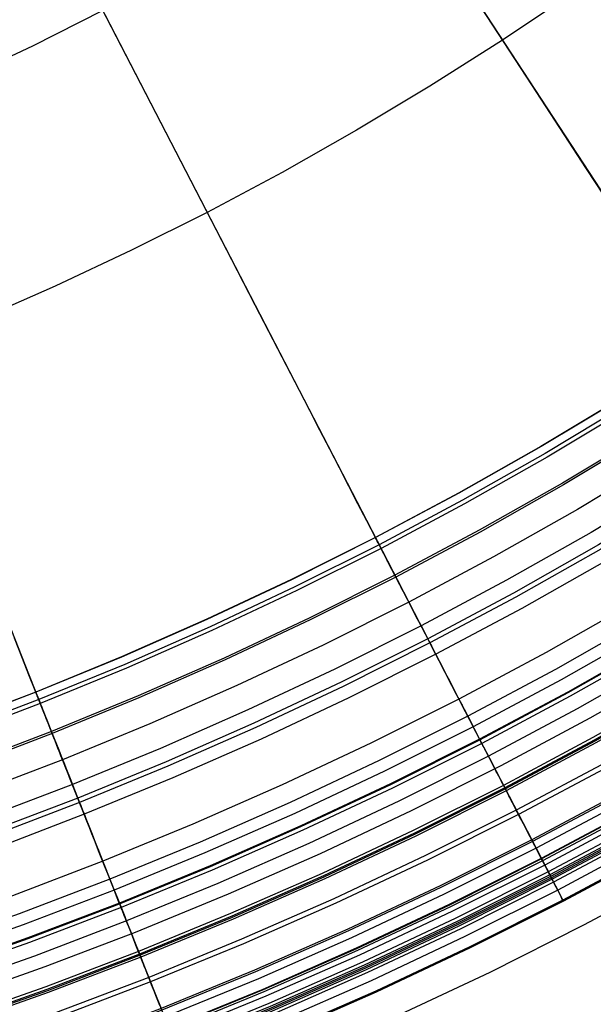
# Model space of a CAD drawing. Header units: millimetres. Extents: x -14 to 488, y -50 to 50.
# Tile 138 of 256: x 309.1 to 313.89, y -31.51 to -23.29. Entities that reach past the tile are written whole.
import ezdxf

# ---------------------------------------------------------------- set-up
doc = ezdxf.new("R2010")
doc.units = ezdxf.units.MM
doc.header["$MEASUREMENT"] = 0
doc.layers.add('Default', color=7, linetype='Continuous')

msp = doc.modelspace()

# ---------------------------------------------------------------- linework, layer by layer
at = {"layer": 'Default'}
for points in [[(320.5454, -22.754), (319.9488, -23.3353), (319.3376, -23.9008), (318.7123, -24.45), (318.0738, -24.9822), (317.4225, -25.4972), (316.7593, -25.9943), (316.0849, -26.4732), (315.4001, -26.9337), (314.7055, -27.3752), (314.0019, -27.7976), (313.2902, -28.2006), (312.571, -28.5841), (311.8453, -28.9478), (311.1138, -29.2917), (310.3772, -29.6156), (309.6363, -29.9196), (308.892, -30.2037), (308.145, -30.4679), (307.3959, -30.7122), (306.6457, -30.9368), (305.895, -31.1419), (305.1445, -31.3276), (304.3948, -31.4941)], [(319.437, -22.7963), (318.8399, -23.3488), (318.2291, -23.8853), (317.6053, -24.4052), (316.9691, -24.9083), (316.3212, -25.3939), (315.6624, -25.8618), (314.9933, -26.3116), (314.3148, -26.7429), (313.6275, -27.1556), (312.9322, -27.5493), (312.2297, -27.9239), (311.5207, -28.2792), (310.806, -28.6151), (310.0865, -28.9316), (309.3627, -29.2286), (308.6356, -29.5061), (307.9058, -29.7641), (307.1741, -30.0028), (306.4412, -30.2223), (305.7078, -30.4226), (304.9746, -30.604), (304.2423, -30.7667)], [(319.4491, -22.8091), (318.8517, -23.3619), (318.2406, -23.8986), (317.6164, -24.4189), (316.9798, -24.9222), (316.3316, -25.4081), (315.6724, -25.8763), (315.003, -26.3263), (314.324, -26.7579), (313.6363, -27.1707), (312.9407, -27.5647), (312.2378, -27.9395), (311.5284, -28.295), (310.8133, -28.6311), (310.0933, -28.9478), (309.3692, -29.2449), (308.6417, -29.5226), (307.9115, -29.7808), (307.1794, -30.0196), (306.4461, -30.2392), (305.7123, -30.4396), (304.9787, -30.6212), (304.2459, -30.7839)], [(319.6114, -22.98), (319.0095, -23.5369), (318.3937, -24.0777), (317.7649, -24.6018), (317.1236, -25.1089), (316.4705, -25.5985), (315.8064, -26.0701), (315.1319, -26.5235), (314.4479, -26.9583), (313.755, -27.3743), (313.0541, -27.7712), (312.346, -28.1488), (311.6313, -28.507), (310.9109, -28.8456), (310.1855, -29.1646), (309.4559, -29.464), (308.723, -29.7438), (307.9873, -30.0039), (307.2497, -30.2445), (306.5109, -30.4657), (305.7716, -30.6677), (305.0325, -30.8505), (304.2943, -31.0145)], [(318.6024, -23.0853), (317.9985, -23.6158), (317.3817, -24.1299), (316.7527, -24.6272), (316.1122, -25.1074), (315.4608, -25.57), (314.7993, -26.0147), (314.1284, -26.4412), (313.4488, -26.8492), (312.7614, -27.2384), (312.0668, -27.6088), (311.3658, -27.9601), (310.6592, -28.2922), (309.9477, -28.6052), (309.2322, -28.8988), (308.5133, -29.1732), (307.7917, -29.4283), (307.0682, -29.6643), (306.3436, -29.8813), (305.6185, -30.0794), (304.8936, -30.2587), (304.1695, -30.4196)], [(318.6036, -23.0867), (317.9997, -23.6171), (317.3829, -24.1313), (316.7538, -24.6286), (316.1132, -25.1088), (315.4618, -25.5715), (314.8002, -26.0162), (314.1293, -26.4427), (313.4497, -26.8507), (312.7622, -27.24), (312.0676, -27.6104), (311.3666, -27.9617), (310.6599, -28.2939), (309.9484, -28.6068), (309.2328, -28.9005), (308.5139, -29.1748), (307.7923, -29.43), (307.0688, -29.666), (306.3441, -29.883), (305.619, -30.0811), (304.894, -30.2605), (304.1699, -30.4213)], [(313.7242, -23.0569), (313.1277, -23.4579), (312.5227, -23.8424), (311.9099, -24.2103), (311.2901, -24.5613), (310.6637, -24.8953), (310.0317, -25.2121), (309.3945, -25.5116), (308.753, -25.7937), (308.1077, -26.0585), (307.4595, -26.3059), (306.8088, -26.536), (306.1565, -26.7488), (305.5031, -26.9444), (304.8492, -27.1231), (304.1956, -27.2848)], [(313.7242, -23.0569), (313.1277, -23.4579), (312.5227, -23.8424), (311.9099, -24.2103), (311.2901, -24.5613), (310.6637, -24.8953), (310.0317, -25.2121), (309.3945, -25.5116), (308.753, -25.7937), (308.1077, -26.0585), (307.4595, -26.3059), (306.8088, -26.536), (306.1565, -26.7488), (305.5031, -26.9444), (304.8492, -27.1231), (304.1956, -27.2848)], [(320.8432, -23.0518), (320.2388, -23.6407), (319.6196, -24.2136), (318.9861, -24.77), (318.3392, -25.3092), (317.6795, -25.8309), (317.0076, -26.3345), (316.3244, -26.8197), (315.6305, -27.2862), (314.9268, -27.7335), (314.2141, -28.1614), (313.493, -28.5697), (312.7645, -28.9582), (312.0292, -29.3266), (311.2881, -29.675), (310.5419, -30.0032), (309.7913, -30.3112), (309.0373, -30.599), (308.2805, -30.8666), (307.5216, -31.1142), (306.7616, -31.3417), (306.001, -31.5495), (305.2407, -31.7376), (304.4813, -31.9063)], [(318.6483, -23.1363), (318.0431, -23.6678), (317.4249, -24.1831), (316.7945, -24.6815), (316.1526, -25.1628), (315.4997, -25.6264), (314.8368, -26.0721), (314.1644, -26.4995), (313.4833, -26.9084), (312.7944, -27.2985), (312.0983, -27.6697), (311.3957, -28.0218), (310.6876, -28.3547), (309.9746, -28.6682), (309.2574, -28.9625), (308.5369, -29.2375), (307.8138, -29.4932), (307.0887, -29.7297), (306.3625, -29.9472), (305.6358, -30.1457), (304.9093, -30.3255), (304.1836, -30.4867)], [(318.6715, -23.162), (318.0656, -23.6941), (317.4467, -24.2099), (316.8156, -24.7089), (316.173, -25.1907), (315.5194, -25.6549), (314.8557, -26.101), (314.1826, -26.5289), (313.5008, -26.9383), (312.811, -27.3288), (312.1141, -27.7004), (311.4108, -28.0529), (310.7019, -28.3861), (309.9881, -28.7001), (309.2701, -28.9947), (308.5488, -29.27), (307.8249, -29.526), (307.099, -29.7628), (306.372, -29.9804), (305.6445, -30.1792), (304.9172, -30.3591), (304.1907, -30.5205)], [(319.7646, -23.1413), (319.1584, -23.7021), (318.5384, -24.2467), (317.9051, -24.7746), (317.2593, -25.2852), (316.6017, -25.7782), (315.9329, -26.2532), (315.2537, -26.7097), (314.5648, -27.1476), (313.8671, -27.5665), (313.1613, -27.9662), (312.4482, -28.3464), (311.7285, -28.7071), (311.003, -29.0481), (310.2725, -29.3694), (309.5378, -29.6709), (308.7997, -29.9526), (308.0589, -30.2146), (307.3161, -30.4569), (306.5721, -30.6796), (305.8276, -30.883), (305.0833, -31.0672), (304.34, -31.2323)], [(319.8483, -23.2294), (319.2398, -23.7924), (318.6174, -24.3391), (317.9817, -24.8689), (317.3335, -25.3815), (316.6733, -25.8764), (316.0019, -26.3531), (315.3202, -26.8115), (314.6287, -27.251), (313.9284, -27.6715), (313.2199, -28.0727), (312.504, -28.4544), (311.7815, -28.8165), (311.0533, -29.1588), (310.3201, -29.4813), (309.5826, -29.7839), (308.8416, -30.0667), (308.098, -30.3296), (307.3524, -30.5729), (306.6055, -30.7965), (305.8582, -31.0006), (305.1111, -31.1855), (304.3649, -31.3513)], [(309.7932, -23.2116), (309.2038, -23.507), (308.6098, -23.7862), (308.0116, -24.0493), (307.41, -24.2962), (306.8056, -24.5268), (306.199, -24.7413), (305.5908, -24.9398), (304.9815, -25.1222), (304.3719, -25.2887)], [(319.8757, -23.2583), (319.2665, -23.822), (318.6433, -24.3693), (318.0069, -24.8999), (317.3578, -25.4131), (316.6968, -25.9086), (316.0246, -26.3859), (315.342, -26.8448), (314.6497, -27.2849), (313.9484, -27.7059), (313.239, -28.1076), (312.5223, -28.4898), (311.799, -28.8523), (311.0698, -29.1951), (310.3357, -29.5179), (309.5973, -29.821), (308.8554, -30.1041), (308.1108, -30.3674), (307.3643, -30.6109), (306.6165, -30.8348), (305.8683, -31.0392), (305.1202, -31.2243), (304.3731, -31.3903)], [(303.8772, -32.6818), (304.6678, -32.5256), (305.4543, -32.3502), (306.2364, -32.1558), (307.0135, -31.9425), (307.7853, -31.7104), (308.5512, -31.4598), (309.3108, -31.1906), (310.0637, -30.9031), (310.8403, -30.5842), (311.6085, -30.2458), (312.368, -29.8881), (313.1182, -29.5114), (313.8587, -29.1158), (314.589, -28.7017), (315.3086, -28.2694), (316.017, -27.8189), (316.7284, -27.3406), (317.4273, -26.844), (318.1131, -26.3295), (318.7855, -25.7976), (319.4439, -25.2485), (320.088, -24.6826), (320.7173, -24.1003)], [(303.8772, -32.6818), (304.6678, -32.5256), (305.4543, -32.3502), (306.2364, -32.1558), (307.0135, -31.9425), (307.7853, -31.7104), (308.5512, -31.4598), (309.3108, -31.1906), (310.0637, -30.9031), (310.8403, -30.5842), (311.6085, -30.2458), (312.368, -29.8881), (313.1182, -29.5114), (313.8587, -29.1158), (314.589, -28.7017), (315.3086, -28.2694), (316.017, -27.8189), (316.7284, -27.3406), (317.4273, -26.844), (318.1131, -26.3295), (318.7855, -25.7976), (319.4439, -25.2485), (320.088, -24.6826), (320.7173, -24.1003)], [(320.7967, -24.2283), (320.162, -24.8154), (319.5129, -25.3856), (318.8499, -25.9382), (318.1737, -26.4728), (317.4852, -26.989), (316.785, -27.4863), (316.0739, -27.9643), (315.3527, -28.4227), (314.6222, -28.8613), (313.8832, -29.2797), (313.1366, -29.6779), (312.3831, -30.0555), (311.6235, -30.4125), (310.8588, -30.7489), (310.0896, -31.0645), (309.3168, -31.3595), (308.5411, -31.6337), (307.7635, -31.8874), (306.9845, -32.1207), (306.2051, -32.3336), (305.4258, -32.5264), (304.6475, -32.6993), (303.8709, -32.8526)], [(320.8128, -24.2453), (320.1778, -24.8328), (319.5281, -25.4034), (318.8647, -25.9564), (318.188, -26.4914), (317.499, -27.008), (316.7983, -27.5056), (316.0867, -27.9839), (315.365, -28.4427), (314.634, -28.8816), (313.8945, -29.3003), (313.1474, -29.6987), (312.3933, -30.0766), (311.6333, -30.4339), (310.8679, -30.7705), (310.0982, -31.0864), (309.3249, -31.3815), (308.5487, -31.656), (307.7705, -31.9098), (306.991, -32.1432), (306.211, -32.3563), (305.4312, -32.5492), (304.6524, -32.7223), (303.8751, -32.8756)], [(320.8203, -24.2532), (320.185, -24.8409), (319.5352, -25.4117), (318.8715, -25.9649), (318.1947, -26.5001), (317.5054, -27.0167), (316.8045, -27.5145), (316.0927, -27.993), (315.3707, -28.4519), (314.6395, -28.891), (313.8998, -29.3098), (313.1524, -29.7084), (312.3981, -30.0864), (311.6378, -30.4438), (310.8722, -30.7805), (310.1022, -31.0965), (309.3286, -31.3917), (308.5522, -31.6663), (307.7737, -31.9202), (306.994, -32.1537), (306.2137, -32.3668), (305.4337, -32.5598), (304.6546, -32.7329), (303.8771, -32.8863)], [(320.8316, -24.265), (320.196, -24.8531), (319.5459, -25.4241), (318.8819, -25.9776), (318.2047, -26.513), (317.5151, -27.03), (316.8138, -27.528), (316.1016, -28.0068), (315.3794, -28.4659), (314.6478, -28.9051), (313.9077, -29.3242), (313.1599, -29.7229), (312.4052, -30.1011), (311.6445, -30.4587), (310.8786, -30.7956), (310.1083, -31.1117), (309.3343, -31.4071), (308.5575, -31.6818), (307.7786, -31.9358), (306.9985, -32.1694), (306.2179, -32.3827), (305.4374, -32.5758), (304.6579, -32.7489), (303.8801, -32.9024)], [(320.9565, -24.3966), (320.3175, -24.9878), (319.6638, -25.5619), (318.9962, -26.1184), (318.3153, -26.6568), (317.622, -27.1765), (316.9169, -27.6772), (316.2009, -28.1586), (315.4747, -28.6202), (314.7391, -29.0618), (313.995, -29.4832), (313.2432, -29.8841), (312.4845, -30.2643), (311.7196, -30.6238), (310.9496, -30.9625), (310.175, -31.2804), (309.3968, -31.5773), (308.6158, -31.8535), (307.8328, -32.109), (307.0484, -32.3438), (306.2635, -32.5582), (305.4789, -32.7524), (304.6952, -32.9265), (303.9131, -33.0808)], [(320.9567, -24.3968), (320.3176, -24.988), (319.664, -25.5621), (318.9963, -26.1186), (318.3155, -26.657), (317.6221, -27.1767), (316.9171, -27.6775), (316.201, -28.1588), (315.4748, -28.6204), (314.7393, -29.062), (313.9952, -29.4834), (313.2433, -29.8843), (312.4846, -30.2645), (311.7198, -30.6241), (310.9497, -30.9628), (310.1751, -31.2806), (309.3969, -31.5776), (308.6159, -31.8538), (307.8328, -32.1092), (307.0485, -32.3441), (306.2636, -32.5585), (305.4789, -32.7526), (304.6952, -32.9267), (303.9131, -33.0811)], [(320.985, -24.4266), (320.3452, -25.0186), (319.6907, -25.5934), (319.0223, -26.1506), (318.3406, -26.6896), (317.6464, -27.21), (316.9405, -27.7113), (316.2236, -28.1933), (315.4965, -28.6555), (314.76, -29.0976), (314.015, -29.5195), (313.2622, -29.9209), (312.5026, -30.3016), (311.7368, -30.6616), (310.9658, -31.0007), (310.1903, -31.3189), (309.4111, -31.6162), (308.6292, -31.8928), (307.8451, -32.1485), (307.0598, -32.3837), (306.274, -32.5983), (305.4884, -32.7927), (304.7037, -32.967), (303.9206, -33.1216)], [(321.1493, -24.5996), (320.5049, -25.1958), (319.8458, -25.7747), (319.1727, -26.3358), (318.4861, -26.8786), (317.787, -27.4027), (317.0761, -27.9076), (316.3541, -28.3929), (315.6219, -28.8584), (314.8802, -29.3037), (314.1299, -29.7285), (313.3718, -30.1328), (312.6068, -30.5162), (311.8356, -30.8787), (311.0591, -31.2202), (310.2781, -31.5407), (309.4934, -31.8401), (308.7059, -32.1186), (307.9163, -32.3762), (307.1254, -32.613), (306.334, -32.8292), (305.5429, -33.0249), (304.7526, -33.2005), (303.964, -33.3561)], [(321.1602, -24.6111), (320.5155, -25.2075), (319.8561, -25.7867), (319.1826, -26.348), (318.4958, -26.8911), (317.7963, -27.4154), (317.0851, -27.9206), (316.3627, -28.4061), (315.6302, -28.8718), (314.8881, -29.3173), (314.1375, -29.7424), (313.3791, -30.1468), (312.6136, -30.5304), (311.8421, -30.8931), (311.0652, -31.2347), (310.2839, -31.5554), (309.4989, -31.855), (308.711, -32.1336), (307.921, -32.3913), (307.1298, -32.6282), (306.338, -32.8445), (305.5465, -33.0403), (304.7559, -33.216), (303.9669, -33.3716)], [(321.2038, -24.657), (320.5579, -25.2545), (319.8973, -25.8348), (319.2225, -26.3972), (318.5344, -26.9413), (317.8337, -27.4666), (317.1211, -27.9727), (316.3974, -28.4591), (315.6634, -28.9257), (314.92, -29.372), (314.168, -29.7979), (313.4081, -30.203), (312.6413, -30.5873), (311.8683, -30.9507), (311.09, -31.293), (310.3072, -31.6142), (309.5207, -31.9144), (308.7314, -32.1935), (307.9399, -32.4517), (307.1472, -32.689), (306.354, -32.9057), (305.5609, -33.1019), (304.7689, -33.2779), (303.9784, -33.4339)], [(321.2696, -24.7263), (320.6219, -25.3256), (319.9594, -25.9074), (319.2828, -26.4714), (318.5927, -27.0171), (317.89, -27.5438), (317.1754, -28.0513), (316.4497, -28.5392), (315.7137, -29.007), (314.9682, -29.4546), (314.2141, -29.8817), (313.4521, -30.288), (312.6831, -30.6734), (311.9079, -31.0377), (311.1274, -31.381), (310.3424, -31.7031), (309.5537, -32.0041), (308.7621, -32.2841), (307.9685, -32.543), (307.1735, -32.781), (306.378, -32.9983), (305.5828, -33.1951), (304.7885, -33.3715), (303.9958, -33.5279)], [(321.2723, -24.7291), (320.6245, -25.3284), (319.962, -25.9104), (319.2852, -26.4745), (318.5951, -27.0201), (317.8923, -27.547), (317.1776, -28.0545), (316.4518, -28.5424), (315.7157, -29.0103), (314.9702, -29.458), (314.2159, -29.8851), (313.4538, -30.2914), (312.6848, -30.6769), (311.9095, -31.0413), (311.1289, -31.3846), (310.3438, -31.7068), (309.555, -32.0078), (308.7634, -32.2877), (307.9696, -32.5467), (307.1746, -32.7847), (306.379, -33.002), (305.5837, -33.1988), (304.7893, -33.3753), (303.9965, -33.5317)], [(321.2846, -24.7421), (320.6365, -25.3418), (319.9736, -25.924), (319.2965, -26.4884), (318.606, -27.0343), (317.9029, -27.5614), (317.1878, -28.0693), (316.4616, -28.5574), (315.7252, -29.0256), (314.9792, -29.4734), (314.2245, -29.9008), (313.4621, -30.3073), (312.6926, -30.693), (311.9169, -31.0576), (311.1359, -31.4011), (310.3504, -31.7234), (309.5612, -32.0246), (308.7691, -32.3047), (307.975, -32.5638), (307.1795, -32.8019), (306.3835, -33.0194), (305.5878, -33.2163), (304.793, -33.3928), (303.9998, -33.5494)], [(321.3124, -24.7714), (320.6636, -25.3717), (319.9999, -25.9547), (319.322, -26.5197), (318.6307, -27.0663), (317.9267, -27.5941), (317.2108, -28.1025), (316.4837, -28.5912), (315.7464, -29.0599), (314.9995, -29.5083), (314.244, -29.9362), (313.4806, -30.3432), (312.7102, -30.7293), (311.9336, -31.0943), (311.1517, -31.4382), (310.3653, -31.761), (309.5752, -32.0625), (308.7821, -32.3429), (307.987, -32.6023), (307.1906, -32.8408), (306.3937, -33.0585), (305.597, -33.2556), (304.8012, -33.4324), (304.0072, -33.5891)], [(320.7067, -25.4196), (320.0418, -26.0037), (319.3626, -26.5698), (318.67, -27.1174), (317.9647, -27.6461), (317.2474, -28.1555), (316.519, -28.6452), (315.7803, -29.1148), (315.032, -29.564), (314.275, -29.9926), (313.5102, -30.4005), (312.7384, -30.7873), (311.9603, -31.153), (311.1769, -31.4976), (310.389, -31.8209), (309.5974, -32.123), (308.8029, -32.4039), (308.0063, -32.6638), (307.2084, -32.9027), (306.4099, -33.1208), (305.6117, -33.3183), (304.8145, -33.4954), (304.0189, -33.6524)], [(320.7261, -25.4411), (320.0606, -26.0256), (319.3808, -26.5922), (318.6876, -27.1403), (317.9817, -27.6695), (317.2638, -28.1793), (316.5348, -28.6694), (315.7955, -29.1394), (315.0466, -29.589), (314.289, -30.018), (313.5235, -30.4261), (312.751, -30.8133), (311.9723, -31.1793), (311.1882, -31.5242), (310.3997, -31.8478), (309.6074, -32.1501), (308.8122, -32.4313), (308.0149, -32.6914), (307.2163, -32.9305), (306.4172, -33.1488), (305.6183, -33.3465), (304.8204, -33.5237), (304.0241, -33.6809)], [(320.7352, -25.4512), (320.0694, -26.036), (319.3894, -26.6028), (318.696, -27.1511), (317.9898, -27.6805), (317.2716, -28.1905), (316.5423, -28.6808), (315.8026, -29.151), (315.0535, -29.6008), (314.2955, -30.03), (313.5298, -30.4383), (312.757, -30.8256), (311.978, -31.1918), (311.1936, -31.5367), (310.4047, -31.8605), (309.6121, -32.163), (308.8166, -32.4443), (308.019, -32.7045), (307.2201, -32.9437), (306.4207, -33.162), (305.6215, -33.3598), (304.8232, -33.5371), (304.0266, -33.6943)], [(320.744, -25.461), (320.078, -26.046), (319.3977, -26.613), (318.704, -27.1615), (317.9975, -27.6911), (317.2791, -28.2013), (316.5495, -28.6918), (315.8095, -29.1621), (315.0601, -29.6121), (314.3019, -30.0414), (313.5358, -30.4499), (312.7627, -30.8374), (311.9834, -31.2037), (311.1987, -31.5488), (310.4095, -31.8727), (309.6166, -32.1753), (308.8208, -32.4567), (308.0229, -32.717), (307.2237, -32.9563), (306.424, -33.1747), (305.6244, -33.3725), (304.8259, -33.5499), (304.029, -33.7072)], [(320.7533, -25.4713), (320.087, -26.0565), (319.4065, -26.6238), (318.7125, -27.1725), (318.0057, -27.7023), (317.287, -28.2128), (316.5571, -28.7034), (315.8169, -29.174), (315.0671, -29.6241), (314.3086, -30.0536), (313.5422, -30.4623), (312.7688, -30.8499), (311.9891, -31.2164), (311.2042, -31.5616), (310.4146, -31.8856), (309.6214, -32.1883), (308.8253, -32.4699), (308.027, -32.7302), (307.2275, -32.9696), (306.4275, -33.1882), (305.6276, -33.3861), (304.8288, -33.5636), (304.0315, -33.7209)], [(320.7718, -25.4918), (320.1049, -26.0775), (319.4238, -26.6452), (318.7292, -27.1944), (318.0219, -27.7246), (317.3026, -28.2354), (316.5722, -28.7265), (315.8313, -29.1974), (315.0809, -29.6479), (314.3218, -30.0778), (313.5548, -30.4867), (312.7808, -30.8747), (312.0005, -31.2414), (311.2149, -31.5869), (310.4248, -31.9112), (309.6309, -32.2142), (308.8341, -32.4959), (308.0353, -32.7565), (307.2351, -32.9961), (306.4344, -33.2148), (305.6339, -33.4129), (304.8344, -33.5905), (304.0366, -33.7479)], [(320.8211, -25.5465), (320.1528, -26.1334), (319.4703, -26.7023), (318.7742, -27.2527), (318.0653, -27.7841), (317.3445, -28.296), (316.6125, -28.7881), (315.87, -29.2601), (315.118, -29.7115), (314.3573, -30.1423), (313.5887, -30.5522), (312.813, -30.9409), (312.031, -31.3085), (311.2437, -31.6547), (310.4519, -31.9797), (309.6563, -32.2833), (308.8578, -32.5657), (308.0572, -32.8268), (307.2554, -33.0669), (306.4529, -33.2861), (305.6508, -33.4846), (304.8495, -33.6626), (304.05, -33.8204)], [(320.8847, -25.617), (320.2145, -26.2056), (319.5301, -26.7761), (318.8321, -27.328), (318.1213, -27.8608), (317.3985, -28.3741), (316.6644, -28.8676), (315.9199, -29.3408), (315.1659, -29.7936), (314.403, -30.2255), (313.6323, -30.6365), (312.8544, -31.0263), (312.0703, -31.3949), (311.2809, -31.7421), (310.4868, -32.068), (309.6891, -32.3724), (308.8884, -32.6556), (308.0856, -32.9174), (307.2815, -33.1582), (306.4769, -33.378), (305.6724, -33.577), (304.869, -33.7555), (304.0672, -33.9137)], [(320.8908, -25.6238), (320.2205, -26.2126), (319.5359, -26.7832), (318.8377, -27.3352), (318.1267, -27.8682), (317.4037, -28.3817), (316.6694, -28.8753), (315.9248, -29.3486), (315.1705, -29.8015), (314.4075, -30.2336), (313.6365, -30.6447), (312.8584, -31.0346), (312.0741, -31.4033), (311.2845, -31.7506), (310.4902, -32.0765), (309.6922, -32.3811), (308.8913, -32.6643), (308.0883, -32.9262), (307.284, -33.167), (306.4792, -33.3869), (305.6745, -33.586), (304.8709, -33.7645), (304.0689, -33.9228)], [(304.1501, -34.1568), (304.9764, -33.9935), (305.7984, -33.8102), (306.6158, -33.607), (307.428, -33.3841), (308.2346, -33.1415), (309.0351, -32.8796), (309.829, -32.5983), (310.6158, -32.2978), (311.4275, -31.9645), (312.2304, -31.6108), (313.0242, -31.237), (313.8082, -30.8432), (314.5821, -30.4299), (315.3454, -29.9971), (316.0974, -29.5452), (316.8378, -29.0744), (317.5813, -28.5745), (318.3118, -28.0554), (319.0285, -27.5178), (319.7312, -26.9618), (320.4194, -26.388), (321.0925, -25.7965)], [(304.1501, -34.1568), (304.9764, -33.9935), (305.7984, -33.8102), (306.6158, -33.607), (307.428, -33.3841), (308.2346, -33.1415), (309.0351, -32.8796), (309.829, -32.5983), (310.6158, -32.2978), (311.4275, -31.9645), (312.2304, -31.6108), (313.0242, -31.237), (313.8082, -30.8432), (314.5821, -30.4299), (315.3454, -29.9971), (316.0974, -29.5452), (316.8378, -29.0744), (317.5813, -28.5745), (318.3118, -28.0554), (319.0285, -27.5178), (319.7312, -26.9618), (320.4194, -26.388), (321.0925, -25.7965)], [(314.2951, -28.3003), (313.5705, -28.7106), (312.8383, -29.101), (312.0995, -29.4713), (311.3547, -29.8214), (310.6048, -30.1512), (309.8505, -30.4607), (309.0928, -30.7499), (308.3322, -31.0189), (307.5696, -31.2676), (306.8059, -31.4963), (306.0415, -31.7051), (305.2775, -31.8942), (304.5143, -32.0637), (303.7527, -32.214)], [(314.3451, -28.3861), (313.6183, -28.7977), (312.884, -29.1892), (312.1429, -29.5607), (311.3958, -29.9118), (310.6436, -30.2426), (309.8871, -30.5531), (309.127, -30.8432), (308.3642, -31.1129), (307.5993, -31.3624), (306.8332, -31.5918), (306.0666, -31.8012), (305.3002, -31.9909), (304.5347, -32.1609), (303.7708, -32.3117)], [(314.4032, -28.4858), (313.6739, -28.8988), (312.9369, -29.2917), (312.1932, -29.6644), (311.4436, -30.0168), (310.6887, -30.3488), (309.9296, -30.6603), (309.1668, -30.9514), (308.4013, -31.2221), (307.6337, -31.4725), (306.8649, -31.7027), (306.0956, -31.9129), (305.3265, -32.1032), (304.5583, -32.2738), (303.7918, -32.4251)], [(303.7928, -32.4309), (304.5595, -32.2796), (305.3278, -32.1089), (306.0971, -31.9186), (306.8665, -31.7084), (307.6355, -31.4781), (308.4032, -31.2277), (309.1688, -30.9569), (309.9317, -30.6658), (310.691, -30.3542), (311.446, -30.0222), (312.1958, -29.6697), (312.9396, -29.2969), (313.6767, -28.9039), (314.4062, -28.4908)], [(314.4235, -28.5205), (313.6932, -28.934), (312.9554, -29.3274), (312.2108, -29.7006), (311.4602, -30.0534), (310.7045, -30.3858), (309.9444, -30.6977), (309.1807, -30.9892), (308.4142, -31.2602), (307.6457, -31.5109), (306.876, -31.7414), (306.1057, -31.9518), (305.3357, -32.1423), (304.5666, -32.3132), (303.7991, -32.4646)], [(314.4842, -28.6247), (313.7513, -29.0397), (313.0108, -29.4345), (312.2635, -29.8091), (311.5101, -30.1632), (310.7516, -30.4968), (309.9887, -30.8098), (309.2223, -31.1024), (308.453, -31.3744), (307.6817, -31.626), (306.9092, -31.8573), (306.1361, -32.0685), (305.3632, -32.2597), (304.5913, -32.4312), (303.821, -32.5832)]]:
    msp.add_lwpolyline(points, dxfattribs=at)
at = {"layer": 'Default', "extrusion": (0.929789, 0.368092, 0)}
for points in [[(-142.8653, 24.7553), (-142.8657, 24.722), (-142.8668, 24.6885), (-142.8687, 24.6546), (-142.8714, 24.6206), (-142.8749, 24.5863), (-142.8792, 24.5518), (-142.8843, 24.5172), (-142.8903, 24.4824), (-142.8972, 24.4475), (-142.905, 24.4126), (-142.9136, 24.3776), (-142.9232, 24.3426), (-142.9337, 24.3076), (-142.9451, 24.2727), (-142.9574, 24.2379), (-142.9706, 24.2032), (-142.9848, 24.1687), (-142.9999, 24.1343), (-143.0159, 24.1002), (-143.0329, 24.0664), (-143.0507, 24.0329), (-143.0695, 23.9997), (-143.0892, 23.9669), (-143.1098, 23.9345), (-143.1313, 23.9026), (-143.1536, 23.8712), (-143.1768, 23.8402), (-143.2008, 23.8099), (-143.2256, 23.7801), (-143.2512, 23.751), (-143.2775, 23.7225), (-143.3046, 23.6947), (-143.3324, 23.6676), (-143.3609, 23.6412), (-143.3901, 23.6156), (-143.4199, 23.5908), (-143.4502, 23.5668), (-143.4811, 23.5436), (-143.5126, 23.5213), (-143.5445, 23.4998), (-143.5769, 23.4793), (-143.6097, 23.4596), (-143.6428, 23.4408), (-143.6764, 23.4229), (-143.7102, 23.406), (-143.7443, 23.3899), (-143.7786, 23.3748), (-143.8132, 23.3607), (-143.8479, 23.3474), (-143.8827, 23.3351), (-143.9176, 23.3237), (-143.9526, 23.3132), (-143.9876, 23.3037), (-144.0225, 23.295), (-144.0575, 23.2873), (-144.0924, 23.2804), (-144.1271, 23.2744), (-144.1618, 23.2692), (-144.1962, 23.2649), (-144.2305, 23.2614), (-144.2646, 23.2587), (-144.2984, 23.2568), (-144.332, 23.2557), (-144.3653, 23.2553), (-144.3986, 23.2557), (-144.4322, 23.2568), (-144.466, 23.2587), (-144.5001, 23.2614), (-144.5344, 23.2649), (-144.5688, 23.2692), (-144.6035, 23.2744), (-144.6382, 23.2804), (-144.6731, 23.2873), (-144.7081, 23.295), (-144.743, 23.3037), (-144.778, 23.3132), (-144.813, 23.3237), (-144.8479, 23.3351), (-144.8827, 23.3474), (-144.9174, 23.3607), (-144.952, 23.3748), (-144.9863, 23.3899), (-145.0204, 23.406), (-145.0542, 23.4229), (-145.0878, 23.4408), (-145.1209, 23.4596), (-145.1537, 23.4793), (-145.1861, 23.4998), (-145.218, 23.5213), (-145.2495, 23.5436), (-145.2804, 23.5668), (-145.3107, 23.5908), (-145.3405, 23.6156), (-145.3697, 23.6412), (-145.3981, 23.6676), (-145.426, 23.6947), (-145.4531, 23.7225), (-145.4794, 23.751), (-145.505, 23.7801), (-145.5298, 23.8099), (-145.5538, 23.8402), (-145.577, 23.8712), (-145.5993, 23.9026), (-145.6208, 23.9345), (-145.6414, 23.9669), (-145.6611, 23.9997), (-145.6798, 24.0329), (-145.6977, 24.0664), (-145.7147, 24.1002), (-145.7307, 24.1343), (-145.7458, 24.1687), (-145.76, 24.2032), (-145.7732, 24.2379), (-145.7855, 24.2727), (-145.7969, 24.3076), (-145.8074, 24.3426), (-145.817, 24.3776), (-145.8256, 24.4126), (-145.8334, 24.4475), (-145.8403, 24.4824), (-145.8463, 24.5172), (-145.8514, 24.5518), (-145.8557, 24.5863), (-145.8592, 24.6206), (-145.8619, 24.6546), (-145.8638, 24.6885), (-145.8649, 24.722), (-145.8653, 24.7553)], [(-145.8653, 24.7553), (-145.8649, 24.7886), (-145.8638, 24.8222), (-145.8619, 24.856), (-145.8592, 24.8901), (-145.8557, 24.9244), (-145.8514, 24.9589), (-145.8463, 24.9935), (-145.8403, 25.0283), (-145.8334, 25.0632), (-145.8256, 25.0981), (-145.817, 25.1331), (-145.8074, 25.1681), (-145.7969, 25.203), (-145.7855, 25.238), (-145.7732, 25.2728), (-145.76, 25.3075), (-145.7458, 25.342), (-145.7307, 25.3764), (-145.7147, 25.4105), (-145.6977, 25.4443), (-145.6798, 25.4778), (-145.6611, 25.511), (-145.6414, 25.5438), (-145.6208, 25.5762), (-145.5993, 25.6081), (-145.577, 25.6395), (-145.5538, 25.6704), (-145.5298, 25.7008), (-145.505, 25.7306), (-145.4794, 25.7597), (-145.4531, 25.7882), (-145.426, 25.816), (-145.3981, 25.8431), (-145.3697, 25.8695), (-145.3405, 25.8951), (-145.3107, 25.9199), (-145.2804, 25.9439), (-145.2495, 25.967), (-145.218, 25.9894), (-145.1861, 26.0108), (-145.1537, 26.0314), (-145.1209, 26.0511), (-145.0878, 26.0699), (-145.0542, 26.0878), (-145.0204, 26.1047), (-144.9863, 26.1208), (-144.952, 26.1359), (-144.9174, 26.15), (-144.8827, 26.1633), (-144.8479, 26.1756), (-144.813, 26.187), (-144.778, 26.1974), (-144.743, 26.207), (-144.7081, 26.2157), (-144.6731, 26.2234), (-144.6382, 26.2303), (-144.6035, 26.2363), (-144.5688, 26.2415), (-144.5344, 26.2458), (-144.5001, 26.2493), (-144.466, 26.252), (-144.4322, 26.2538), (-144.3986, 26.255), (-144.3653, 26.2553), (-144.332, 26.255), (-144.2984, 26.2538), (-144.2646, 26.252), (-144.2305, 26.2493), (-144.1962, 26.2458), (-144.1618, 26.2415), (-144.1271, 26.2363), (-144.0924, 26.2303), (-144.0575, 26.2234), (-144.0225, 26.2157), (-143.9876, 26.207), (-143.9526, 26.1974), (-143.9176, 26.187), (-143.8827, 26.1756), (-143.8479, 26.1633), (-143.8132, 26.15), (-143.7786, 26.1359), (-143.7443, 26.1208), (-143.7102, 26.1047), (-143.6764, 26.0878), (-143.6428, 26.0699), (-143.6097, 26.0511), (-143.5769, 26.0314), (-143.5445, 26.0108), (-143.5126, 25.9894), (-143.4811, 25.967), (-143.4502, 25.9439), (-143.4199, 25.9199), (-143.3901, 25.8951), (-143.3609, 25.8695), (-143.3324, 25.8431), (-143.3046, 25.816), (-143.2775, 25.7882), (-143.2512, 25.7597), (-143.2256, 25.7306), (-143.2008, 25.7008), (-143.1768, 25.6704), (-143.1536, 25.6395), (-143.1313, 25.6081), (-143.1098, 25.5762), (-143.0892, 25.5438), (-143.0695, 25.511), (-143.0507, 25.4778), (-143.0329, 25.4443), (-143.0159, 25.4105), (-142.9999, 25.3764), (-142.9848, 25.342), (-142.9706, 25.3075), (-142.9574, 25.2728), (-142.9451, 25.238), (-142.9337, 25.203), (-142.9232, 25.1681), (-142.9136, 25.1331), (-142.905, 25.0981), (-142.8972, 25.0632), (-142.8903, 25.0283), (-142.8843, 24.9935), (-142.8792, 24.9589), (-142.8749, 24.9244), (-142.8714, 24.8901), (-142.8687, 24.856), (-142.8668, 24.8222), (-142.8657, 24.7886), (-142.8653, 24.7553)]]:
    msp.add_lwpolyline(points, dxfattribs=at)
at = {"layer": 'Default'}
for points in [[(314.0434, -24.8585, 1.5988), (313.8293, -24.5311, 1.556), (313.6053, -24.1885, 1.525), (313.3715, -23.8308, 1.5062), (297.7914, 0, 1.5)], [(312.9396, -29.2969, 27.6319), (312.9089, -29.2375, 27.6112), (312.8785, -29.1788, 27.5885), (312.8485, -29.1208, 27.5639), (312.8189, -29.0635, 27.5375), (312.7898, -29.0071, 27.5093), (312.7611, -28.9516, 27.4795), (312.7328, -28.897, 27.448), (312.7051, -28.8433, 27.4149), (312.6779, -28.7907, 27.3804), (312.6512, -28.7391, 27.3444), (312.6251, -28.6886, 27.307), (312.5996, -28.6393, 27.2683), (312.5747, -28.5912, 27.2284), (312.5505, -28.5443, 27.1873), (312.5269, -28.4987, 27.145), (312.504, -28.4544, 27.1017), (312.4818, -28.4115, 27.0575), (312.4603, -28.37, 27.0123), (312.4396, -28.3298, 26.9662), (312.4195, -28.291, 26.9194), (312.4001, -28.2535, 26.8719), (312.3814, -28.2173, 26.8237), (312.3633, -28.1824, 26.7749), (312.346, -28.1488, 26.7256), (312.3293, -28.1165, 26.6759), (312.3132, -28.0854, 26.6258), (312.2978, -28.0556, 26.5753), (312.283, -28.0269, 26.5245), (312.2688, -27.9994, 26.4734), (312.2552, -27.9731, 26.422), (312.2421, -27.9479, 26.3705), (312.2297, -27.9239, 26.3188), (312.2178, -27.9008, 26.267), (312.2064, -27.8789, 26.215), (312.1956, -27.858, 26.163), (312.1853, -27.838, 26.1109), (312.1755, -27.8191, 26.0586), (312.1662, -27.8012, 26.0063), (312.1574, -27.7841, 25.954), (312.1491, -27.768, 25.9016), (312.1338, -27.7385, 25.7967), (312.1203, -27.7124, 25.6917), (312.1085, -27.6895, 25.5867), (312.0983, -27.6697, 25.4818), (312.0895, -27.6528, 25.3771), (312.0822, -27.6387, 25.2726), (312.0763, -27.6273, 25.1682), (312.0718, -27.6185, 25.064), (312.0686, -27.6124, 24.96), (312.0668, -27.6088, 24.8562), (312.0662, -27.6076, 24.7525), (312.0668, -27.6088, 24.6491), (312.0686, -27.6123, 24.5458), (312.0716, -27.6181, 24.4427), (312.0757, -27.6261, 24.3399), (312.0811, -27.6365, 24.2373), (312.0876, -27.6491, 24.1349), (312.0953, -27.6639, 24.0328), (312.1041, -27.6811, 23.931), (312.1141, -27.7004, 23.8295), (312.1253, -27.722, 23.7283), (312.1377, -27.7459, 23.6274), (312.1512, -27.7721, 23.527), (312.166, -27.8007, 23.4269), (312.182, -27.8317, 23.3273), (312.1993, -27.8651, 23.2281), (312.2179, -27.901, 23.1295), (312.2378, -27.9395, 23.0315), (312.259, -27.9805, 22.934), (312.2815, -28.0242, 22.8373), (312.3055, -28.0705, 22.7413), (312.331, -28.1198, 22.6463), (312.3579, -28.1719, 22.5522), (312.3864, -28.227, 22.4592), (312.4165, -28.2851, 22.3674), (312.4482, -28.3464, 22.2769), (312.4815, -28.411, 22.1879), (312.5166, -28.4788, 22.1004), (312.5348, -28.514, 22.0573), (312.5534, -28.55, 22.0148), (312.5725, -28.5868, 21.9727), (312.592, -28.6246, 21.9312), (312.6119, -28.6631, 21.8903), (312.6323, -28.7026, 21.8499), (312.6532, -28.743, 21.8102), (312.6745, -28.7842, 21.7712), (312.6963, -28.8263, 21.7328), (312.7186, -28.8694, 21.6951), (312.7413, -28.9133, 21.6582), (312.7729, -28.9745, 21.6089), (312.7815, -28.991, 21.5949), (312.7902, -29.008, 21.58), (312.7992, -29.0254, 21.5641), (312.8085, -29.0433, 21.547), (312.8181, -29.0619, 21.5286), (312.8383, -29.101, 21.4878), (312.8602, -29.1434, 21.4406), (312.884, -29.1892, 21.3865), (312.9095, -29.2387, 21.3251), (312.9369, -29.2917, 21.2559), (312.9652, -29.3464, 21.1817), (312.9928, -29.3998, 21.1064), (313.0198, -29.452, 21.0288), (313.0465, -29.5035, 20.9477), (313.0729, -29.5546, 20.8617), (313.0992, -29.6056, 20.7696), (313.1257, -29.6567, 20.6701), (313.1524, -29.7084, 20.5619), (313.1795, -29.7608, 20.4437), (313.2069, -29.8138, 20.3146), (313.2345, -29.8672, 20.1733), (313.2622, -29.9209, 20.0188), (313.29, -29.9745, 19.85), (313.3176, -30.0279, 19.666), (313.3449, -30.0807, 19.4661), (313.3718, -30.1328, 19.2492), (313.3981, -30.1837, 19.0146), (313.4238, -30.2333, 18.7616), (313.4485, -30.2812, 18.4896), (313.4723, -30.3272, 18.1978), (313.495, -30.371, 17.8856), (313.5164, -30.4124, 17.5523), (313.5548, -30.4867, 16.8199), (313.5865, -30.5481, 15.9953), (313.6106, -30.5946, 15.073), (313.6261, -30.6247, 14.0477), (313.6365, -30.6447, 6.8571), (313.6357, -30.6432, 6.6768), (313.6334, -30.6388, 6.5005), (313.6296, -30.6314, 6.328), (313.6243, -30.6211, 6.1595), (313.6175, -30.608, 5.995), (313.6093, -30.5921, 5.8344), (313.5997, -30.5735, 5.6777), (313.5887, -30.5522, 5.5249), (313.5763, -30.5282, 5.3761), (313.5626, -30.5017, 5.2312), (313.5476, -30.4727, 5.0901), (313.5313, -30.4412, 4.9527), (313.5137, -30.4072, 4.8191), (313.4949, -30.3709, 4.6892), (313.475, -30.3323, 4.5629), (313.4538, -30.2914, 4.4401), (313.4315, -30.2483, 4.3209), (313.4081, -30.203, 4.2051), (313.3835, -30.1554, 4.0926), (313.3578, -30.1056, 3.9832), (313.3309, -30.0536, 3.8769), (313.3029, -29.9994, 3.7736), (313.2737, -29.943, 3.6731), (313.2433, -29.8843, 3.5754), (313.2118, -29.8234, 3.4802), (313.1791, -29.7601, 3.3876), (313.1452, -29.6945, 3.2975), (313.11, -29.6264, 3.2097), (313.0734, -29.5557, 3.1242), (313.0355, -29.4824, 3.0408), (312.9962, -29.4063, 2.9595), (312.9554, -29.3274, 2.8803), (312.9131, -29.2457, 2.803), (312.8693, -29.1609, 2.7276), (312.8239, -29.073, 2.6541), (312.7768, -28.982, 2.5825), (312.728, -28.8877, 2.5129), (312.6775, -28.79, 2.4451), (312.6252, -28.6888, 2.3794), (312.571, -28.5841, 2.3155), (312.515, -28.4757, 2.2536), (312.457, -28.3636, 2.1937), (312.3971, -28.2477, 2.1359), (312.3353, -28.1281, 2.0801), (312.2714, -28.0046, 2.0266), (312.2055, -27.8771, 1.9753), (312.1376, -27.7458, 1.9264), (312.0676, -27.6104, 1.8798), (311.9955, -27.471, 1.8356), (311.9213, -27.3275, 1.7939), (311.845, -27.18, 1.7548), (311.7667, -27.0284, 1.7182), (311.6862, -26.8728, 1.6843), (311.6037, -26.7132, 1.653), (311.5191, -26.5495, 1.6245), (311.4323, -26.3818, 1.5988), (311.2527, -26.0343, 1.556), (311.0647, -25.6707, 1.525), (310.8683, -25.291, 1.5062), (297.7914, 0, 1.5)], [(311.2841, -20.6379, 111.0321), (313.8507, -24.5637, 84.2455), (314.7105, -25.879, 73.662)], [(309.1163, -21.9026, 111.0321), (311.2706, -26.0689, 84.2455), (311.9923, -27.4647, 73.662), (312.5223, -28.4898, 64.6938), (312.8979, -29.2162, 57.0709), (313.1474, -29.6987, 50.6988), (313.4081, -30.203, 40.8885), (313.5358, -30.4499, 33.3186), (313.547, -30.4716, 31.5171), (313.5422, -30.4623, 30.987), (313.5373, -30.4529, 30.7366), (313.5308, -30.4402, 30.4965), (313.5224, -30.424, 30.267), (313.5122, -30.4042, 30.0486), (313.5001, -30.3808, 29.8417), (313.4861, -30.3537, 29.6466), (313.4783, -30.3387, 29.5536), (313.4701, -30.3228, 29.4637), (313.4613, -30.3059, 29.3769), (313.4521, -30.288, 29.2934), (313.4422, -30.269, 29.2124), (313.4319, -30.2489, 29.1332), (313.421, -30.2278, 29.056), (313.4095, -30.2057, 28.9806), (313.3976, -30.1827, 28.9071), (313.3853, -30.1588, 28.8356), (313.3725, -30.134, 28.766), (313.3593, -30.1086, 28.6984), (313.3458, -30.0824, 28.6328), (313.3319, -30.0555, 28.5692), (313.3177, -30.0281, 28.5076), (313.3032, -30.0001, 28.448), (313.2885, -29.9717, 28.3905), (313.2736, -29.9428, 28.3351), (313.2585, -29.9136, 28.2818), (313.2432, -29.8841, 28.2306), (313.2278, -29.8543, 28.1816), (313.2123, -29.8243, 28.1347), (313.1968, -29.7943, 28.0899), (313.1812, -29.7642, 28.0473), (313.1658, -29.7342, 28.0068), (313.1503, -29.7045, 27.9685), (313.1351, -29.6749, 27.9323), (313.12, -29.6457, 27.8982), (313.1051, -29.617, 27.8663), (313.0905, -29.5887, 27.8366), (313.0762, -29.561, 27.8089), (313.0622, -29.534, 27.7835), (313.0487, -29.5078, 27.7602), (313.0355, -29.4824, 27.739), (313.0229, -29.458, 27.72), (313.0168, -29.4461, 27.7112), (313.0006, -29.4148, 27.6896), (312.9919, -29.398, 27.6786), (312.9879, -29.3903, 27.6738), (312.9841, -29.383, 27.6694), (312.9804, -29.3758, 27.6653), (312.9767, -29.3687, 27.6615), (312.973, -29.3614, 27.6579), (312.9691, -29.354, 27.6544), (312.9651, -29.3462, 27.651), (312.9608, -29.3379, 27.6475), (312.9512, -29.3192, 27.6402), (312.9396, -29.2969, 27.6319)], [(306.8676, -22.926, 111.0321), (308.5941, -27.287, 84.2455), (309.1725, -28.748, 73.662), (309.5973, -29.821, 64.6938), (309.8983, -30.5813, 57.0709), (310.0982, -31.0864, 50.6988), (310.3072, -31.6142, 40.8885)], [(310.2668, -31.5123, 3.9832), (310.2453, -31.4579, 3.8769), (310.2228, -31.4011, 3.7736), (310.1994, -31.342, 3.6731), (310.1751, -31.2806, 3.5754), (310.1499, -31.2168, 3.4802), (310.1237, -31.1506, 3.3876), (310.0965, -31.0819, 3.2975), (310.0682, -31.0106, 3.2097), (310.039, -30.9367, 3.1242), (310.0086, -30.8599, 3.0408), (309.9771, -30.7803, 2.9595), (309.9444, -30.6977, 2.8803), (309.9105, -30.6121, 2.803), (309.8754, -30.5234, 2.7276), (309.8389, -30.4314, 2.6541), (309.8012, -30.3361, 2.5825), (309.7621, -30.2374, 2.5129), (309.7216, -30.1352, 2.4451), (309.6797, -30.0293, 2.3794), (309.6363, -29.9196, 2.3155), (309.5914, -29.8062, 2.2536), (309.545, -29.6888, 2.1937), (309.4969, -29.5676, 2.1359), (309.4474, -29.4423, 2.0801), (309.3962, -29.313, 2.0266), (309.3434, -29.1797, 1.9753), (309.2889, -29.0422, 1.9264), (309.2328, -28.9005, 1.8798), (309.1751, -28.7545, 1.8356), (309.1156, -28.6043, 1.7939), (309.0545, -28.4499, 1.7548)], [(309.9317, -30.6658, 27.6319), (309.9071, -30.6036, 27.6112), (309.8828, -30.5421, 27.5885), (309.8587, -30.4814, 27.5639), (309.835, -30.4215, 27.5375), (309.8116, -30.3625, 27.5093), (309.7886, -30.3043, 27.4795), (309.766, -30.2472, 27.448), (309.7438, -30.191, 27.4149), (309.7219, -30.1359, 27.3804), (309.7006, -30.0819, 27.3444), (309.6796, -30.0291, 27.307), (309.6592, -29.9774, 27.2683), (309.6393, -29.927, 27.2284), (309.6198, -29.878, 27.1873), (309.6009, -29.8302, 27.145), (309.5826, -29.7839, 27.1017), (309.5648, -29.739, 27.0575), (309.5476, -29.6955, 27.0123), (309.531, -29.6535, 26.9662), (309.5149, -29.6128, 26.9194), (309.4993, -29.5736, 26.8719), (309.4843, -29.5357, 26.8237), (309.4699, -29.4992, 26.7749), (309.4559, -29.464, 26.7256), (309.4426, -29.4302, 26.6759), (309.4297, -29.3977, 26.6258), (309.4173, -29.3664, 26.5753), (309.4054, -29.3364, 26.5245), (309.3941, -29.3077, 26.4734), (309.3832, -29.2802, 26.422), (309.3727, -29.2538, 26.3705), (309.3627, -29.2286, 26.3188), (309.3532, -29.2045, 26.267), (309.3441, -29.1815, 26.215), (309.3354, -29.1596, 26.163), (309.3272, -29.1388, 26.1109), (309.3193, -29.1189, 26.0586), (309.3119, -29.1001, 26.0063), (309.3048, -29.0823, 25.954), (309.2982, -29.0655, 25.9016), (309.2859, -29.0346, 25.7967), (309.2751, -29.0072, 25.6917), (309.2656, -28.9833, 25.5867), (309.2574, -28.9625, 25.4818), (309.2504, -28.9448, 25.3771), (309.2446, -28.93, 25.2726), (309.2398, -28.9181, 25.1682), (309.2362, -28.909, 25.064), (309.2337, -28.9026, 24.96), (309.2322, -28.8988, 24.8562), (309.2317, -28.8975, 24.7525), (309.2322, -28.8988, 24.6491), (309.2336, -28.9024, 24.5458), (309.236, -28.9085, 24.4427), (309.2394, -28.9169, 24.3399), (309.2436, -28.9278, 24.2373), (309.2489, -28.9409, 24.1349), (309.255, -28.9565, 24.0328), (309.2621, -28.9744, 23.931), (309.2701, -28.9947, 23.8295), (309.2791, -29.0173, 23.7283), (309.289, -29.0423, 23.6274), (309.2999, -29.0698, 23.527), (309.3117, -29.0997, 23.4269), (309.3245, -29.1321, 23.3273), (309.3384, -29.1671, 23.2281), (309.3533, -29.2047, 23.1295), (309.3692, -29.2449, 23.0315), (309.3862, -29.2879, 22.934), (309.4043, -29.3336, 22.8373), (309.4235, -29.3821, 22.7413), (309.4439, -29.4336, 22.6463), (309.4655, -29.4882, 22.5522), (309.4883, -29.5458, 22.4592), (309.5124, -29.6067, 22.3674), (309.5378, -29.6709, 22.2769), (309.5646, -29.7384, 22.1879), (309.5927, -29.8094, 22.1004), (309.6073, -29.8462, 22.0573), (309.6222, -29.8839, 22.0148), (309.6375, -29.9225, 21.9727), (309.6531, -29.962, 21.9312), (309.6691, -30.0024, 21.8903), (309.6854, -30.0437, 21.8499), (309.7022, -30.0859, 21.8102), (309.7192, -30.1291, 21.7712), (309.7367, -30.1732, 21.7328), (309.7545, -30.2183, 21.6951), (309.7728, -30.2643, 21.6582), (309.7981, -30.3283, 21.6089), (309.805, -30.3456, 21.5949), (309.812, -30.3634, 21.58), (309.8192, -30.3816, 21.5641), (309.8266, -30.4004, 21.547), (309.8343, -30.4197, 21.5286), (309.8505, -30.4607, 21.4878), (309.8681, -30.5051, 21.4406), (309.8871, -30.5531, 21.3865), (309.9076, -30.6049, 21.3251), (309.9296, -30.6603, 21.2559), (309.9522, -30.7176, 21.1817), (309.9743, -30.7735, 21.1064), (309.996, -30.8282, 21.0288), (310.0173, -30.8821, 20.9477), (310.0385, -30.9355, 20.8617), (310.0596, -30.9889, 20.7696), (310.0808, -31.0424, 20.6701), (310.1022, -31.0965, 20.5619), (310.1239, -31.1513, 20.4437), (310.1459, -31.2068, 20.3146), (310.168, -31.2627, 20.1733), (310.1903, -31.3189, 20.0188), (310.2125, -31.375, 19.85), (310.2346, -31.4309, 19.666), (310.2565, -31.4862, 19.4661), (310.2781, -31.5407, 19.2492)], [(310.2681, -31.5154, 28.6984), (310.2572, -31.4879, 28.6328), (310.2461, -31.4599, 28.5692), (310.2347, -31.4311, 28.5076), (310.2231, -31.4019, 28.448), (310.2113, -31.3721, 28.3905), (310.1994, -31.3419, 28.3351), (310.1873, -31.3113, 28.2818), (310.175, -31.2804, 28.2306), (310.1627, -31.2492, 28.1816), (310.1503, -31.2178, 28.1347), (310.1378, -31.1864, 28.0899), (310.1254, -31.1549, 28.0473), (310.1129, -31.1236, 28.0068), (310.1006, -31.0924, 27.9685), (310.0884, -31.0615, 27.9323), (310.0763, -31.0309, 27.8982), (310.0643, -31.0008, 27.8663), (310.0526, -30.9712, 27.8366), (310.0412, -30.9422, 27.8089), (310.03, -30.914, 27.7835), (310.0191, -30.8865, 27.7602), (310.0086, -30.86, 27.739), (309.9985, -30.8344, 27.72), (309.9935, -30.822, 27.7112), (309.9806, -30.7892, 27.6896), (309.9736, -30.7716, 27.6786), (309.9704, -30.7635, 27.6738), (309.9674, -30.7558, 27.6694), (309.9644, -30.7483, 27.6653), (309.9614, -30.7409, 27.6615), (309.9585, -30.7333, 27.6579), (309.9554, -30.7255, 27.6544), (309.9521, -30.7174, 27.651), (309.9487, -30.7087, 27.6475), (309.941, -30.6891, 27.6402), (309.9317, -30.6658, 27.6319)]]:
    msp.add_polyline3d(points, dxfattribs=at)

doc.saveas('drawing.dxf')
